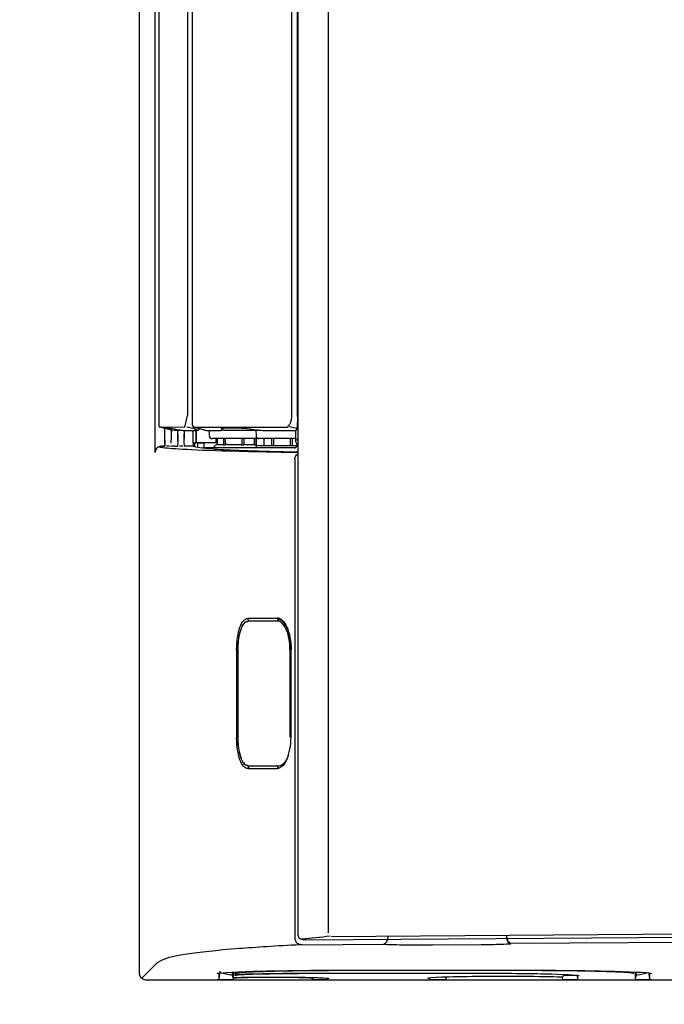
# Model space of a CAD drawing. Header units: millimetres. Extents: x 24385 to 79107, y -56478 to -23676.
# Tile 242 of 256: x 28286 to 28296, y -25731 to -25715. Entities that reach past the tile are written whole.
import ezdxf

# ---------------------------------------------------------------- set-up
doc = ezdxf.new("R2010")
doc.units = ezdxf.units.MM
doc.header["$LTSCALE"] = 2
doc.layers.add('0_OPIS', color=7, linetype='Continuous', lineweight=13)
doc.layers.add('3DPLAN_A_TABELKA POMIESZCZEŃ', color=7, linetype='Continuous', lineweight=0)
doc.layers.add('1', color=7, linetype='Continuous', true_color=0xffffff)
for name, color, linetype in [('3DPLAN_A_KRESKOWANIE 1', 253, 'Continuous'), ('3DPLAN_A_OPIS', 8, 'Continuous'), ('IS_KLIM_urządzenia', 3, 'Continuous')]:
    doc.layers.add(name, color=color, linetype=linetype)
doc.styles.add('ARIAL', font='arial.ttf')

# ---------------------------------------------------------------- blocks, each defined once
blk = doc.blocks.new('scienna')
at = {"layer": '1', "color": 3, "linetype": 'Continuous'}
for p, q in [((37576.063, 3088.07), (37576.063, 3060.946)), ((37575.394, 3079.137), (37575.481, 3066.749)), ((37575.367, 3063.897), (37575.261, 3079.055)), ((37575.419, 3063.482), (37575.31, 3079.07)), ((37575.942, 3068.938), (37576.034, 3068.954)), ((37575.977, 3068.773), (37575.947, 3068.914)), ((37576.045, 3068.959), (37575.952, 3068.959)), ((37576.059, 3068.979), (37576.059, 3068.76)), ((37575.983, 3068.743), (37575.944, 3068.743)), ((37576.033, 3068.735), (37575.983, 3068.743)), ((37576.058, 3068.73), (37575.946, 3068.73)), ((37575.983, 3067.8), (37576.033, 3067.809)), ((37576.058, 3067.813), (37575.987, 3067.813)), ((37575.983, 3067.61), (37575.983, 3067.771)), ((37576.059, 3067.783), (37576.059, 3067.598)), ((37575.996, 3067.585), (37575.98, 3067.585)), ((37576.033, 3067.572), (37576.004, 3067.577)), ((37576.01, 3067.559), (37576.01, 3067.56)), ((37576.058, 3067.568), (37576.017, 3067.568)), ((37575.444, 3066.701), (37575.481, 3066.749)), ((37575.469, 3066.716), (37575.473, 3066.714)), ((37575.352, 3066.676), (37575.444, 3066.701)), ((37575.502, 3066.276), (37575.507, 3065.506)), ((37576.01, 3065.706), (37576.033, 3065.71)), ((37576.017, 3065.714), (37576.058, 3065.714)), ((37576.059, 3065.685), (37576.059, 3065.486)), ((37576.058, 3065.456), (37576.024, 3065.456)), ((37575.367, 3064.797), (37575.458, 3064.774)), ((37575.492, 3064.731), (37575.458, 3064.774)), ((37575.496, 3064.734), (37575.505, 3063.433)), ((37488.791, 3063.846), (37568.484, 3063.846)), ((37568.484, 3063.846), (37575.273, 3063.846)), ((37575.273, 3063.846), (37575.275, 3063.846)), ((37576.058, 3063.829), (37576.03, 3063.829)), ((37576.059, 3063.796), (37576.059, 3063.633)), ((37576.058, 3063.6), (37576.037, 3063.6)), ((37481.951, 3063.362), (37575.324, 3063.362)), ((37567.097, 3063.357), (37490.238, 3063.357)), ((37490.257, 3063.262), (37567.078, 3063.262)), ((37567.252, 3063.232), (37567.281, 3063.348)), ((37567.315, 3063.326), (37567.485, 3063.326)), ((37567.468, 3063.359), (37567.448, 3063.36)), ((37567.448, 3063.326), (37567.448, 3062.748)), ((37567.524, 3063.346), (37567.547, 3063.346)), ((37567.557, 3062.736), (37567.557, 3063.348)), ((37575.407, 3063.321), (37567.77, 3063.321)), ((37567.263, 3061.725), (37567.265, 3063.207)), ((37570.805, 3063.238), (37572.199, 3063.238)), ((37570.81, 3063.254), (37572.194, 3063.254)), ((37570.31, 3063.034), (37570.31, 3062.567)), ((37570.35, 3063.041), (37570.35, 3062.571)), ((37572.694, 3062.569), (37572.694, 3063.034)), ((37567.448, 3062.823), (37567.557, 3062.822)), ((37567.313, 3062.694), (37567.4, 3062.698)), ((37567.448, 3062.748), (37567.448, 3062.005)), ((37567.543, 3062.527), (37567.543, 3062.65)), ((37567.544, 3062.671), (37567.544, 3062.676)), ((37567.544, 3062.472), (37567.544, 3062.506)), ((37570.349, 3062.575), (37570.348, 3062.588)), ((37572.655, 3062.576), (37572.656, 3062.588)), ((37567.543, 3062.242), (37567.543, 3062.439)), ((37570.805, 3062.39), (37572.209, 3062.39)), ((37570.806, 3062.407), (37570.806, 3062.408)), ((37570.806, 3062.407), (37572.198, 3062.407)), ((37572.198, 3062.408), (37572.198, 3062.407)), ((37575.929, 3062.321), (37575.946, 3062.321)), ((37575.964, 3062.321), (37575.983, 3062.321)), ((37575.98, 3062.334), (37576.006, 3062.334)), ((37575.983, 3062.321), (37576.033, 3062.33)), ((37576.037, 3062.334), (37576.058, 3062.334)), ((37567.543, 3062.093), (37567.543, 3062.167)), ((37567.544, 3062.18), (37567.544, 3062.208)), ((37575.942, 3062.126), (37575.977, 3062.291)), ((37576.059, 3062.302), (37576.059, 3062.086)), ((37567.309, 3062.157), (37567.304, 3062.157)), ((37567.51, 3062.063), (37567.448, 3062.063)), ((37567.511, 3062.081), (37567.51, 3062.063)), ((37567.51, 3061.746), (37567.51, 3062.063)), ((37567.516, 3062.081), (37567.516, 3061.871)), ((37575.942, 3062.126), (37575.922, 3062.126)), ((37576.034, 3062.11), (37575.942, 3062.126)), ((37575.952, 3062.106), (37576.045, 3062.106)), ((37567.316, 3061.911), (37567.319, 3061.911)), ((37567.318, 3061.951), (37567.4, 3061.955)), ((37567.517, 3061.772), (37567.516, 3061.871)), ((37567.596, 3061.871), (37567.516, 3061.871)), ((37567.257, 3061.7), (37567.263, 3061.725)), ((37567.258, 3061.6), (37567.288, 3061.719)), ((37567.264, 3061.717), (37567.263, 3061.716)), ((37567.313, 3061.749), (37567.312, 3061.766)), ((37567.318, 3061.746), (37567.51, 3061.746)), ((37567.323, 3061.74), (37567.514, 3061.74)), ((37567.51, 3061.746), (37567.514, 3061.74)), ((37567.514, 3061.696), (37567.514, 3061.74)), ((37567.517, 3061.772), (37567.517, 3061.722)), ((37567.585, 3061.772), (37567.517, 3061.772)), ((37567.517, 3061.696), (37567.517, 3061.722)), ((37567.517, 3061.722), (37567.575, 3061.722)), ((37567.57, 3061.701), (37567.57, 3061.6)), ((37490.104, 3061.685), (37567.23, 3061.685)), ((37490.262, 3061.607), (37567.078, 3061.607)), ((37567.264, 3061.568), (37567.078, 3061.606)), ((37567.259, 3061.165), (37567.264, 3061.568)), ((37567.313, 3061.556), (37567.369, 3061.556)), ((37567.568, 3061.562), (37567.569, 3061.565)), ((37567.57, 3061.6), (37567.569, 3061.565)), ((37567.318, 3061.463), (37567.318, 3061.394)), ((37567.369, 3061.456), (37567.318, 3061.456)), ((37567.566, 3061.532), (37567.566, 3061.48)), ((37567.567, 3061.413), (37567.567, 3061.391)), ((37567.569, 3061.446), (37567.568, 3061.449)), ((37567.57, 3061.412), (37567.569, 3061.446)), ((37567.57, 3061.392), (37567.569, 3061.358)), ((37567.318, 3061.374), (37567.265, 3061.176)), ((37567.283, 3061.244), (37567.537, 3061.244)), ((37567.467, 3061.248), (37567.284, 3061.248)), ((37567.312, 3061.348), (37567.467, 3061.348)), ((37567.318, 3061.375), (37567.313, 3061.375)), ((37567.313, 3061.375), (37567.313, 3061.375)), ((37567.563, 3061.336), (37567.569, 3061.358)), ((37567.567, 3061.186), (37567.563, 3061.246)), ((37567.566, 3061.321), (37567.566, 3061.275)), ((37567.666, 3061.092), (37489.669, 3061.092)), ((37567.64, 3061.095), (37489.695, 3061.095)), ((37490.098, 3061.151), (37567.236, 3061.151)), ((37567.567, 3061.195), (37567.567, 3061.215)), ((37576.034, 3060.876), (37575.822, 3061.088)), ((37575.963, 3060.847), (37481.371, 3060.847))]:
    blk.add_line(p, q, dxfattribs=at)
for centre, radius, start, end in [((37575.98, 3067.56), 0.0299, 0, 79.8759), ((37575.98, 3067.56), 0.0299, 358.2418, 0), ((37567.398, 3062.748), 0.0498, 273, 0), ((37567.622, 3062.663), 0.0787, 139.3446, 171.6765), ((37567.607, 3062.736), 0.0498, 180, 269.5), ((37575.94, 3062.359), 0.0299, 280.1503, 0), ((37575.99, 3062.359), 0.0299, 280.1056, 0), ((37575.99, 3062.359), 0.0299, 0, 1.41), ((37567.398, 3062.005), 0.0498, 273, 0), ((37567.622, 3062.093), 0.0787, 180, 250.34)]:
    blk.add_arc(centre, radius, start, end, dxfattribs=at)
at = {"layer": '1', "color": 3, "linetype": 'Continuous', "extrusion": (0, 0, -1)}
for centre, major_axis, ratio, start_param, end_param in [((37576.029, 3068.984), (0.0301, 0), 0.992643, 1.282817, 1.396202), ((37576.029, 3068.984), (0.0214, 0.0214), 0.974157, 0.798488, 2.081305), ((37575.976, 3068.775), (0.0068, -0.0315), 0.0247, 4.767069, 6.288509), ((37576.058, 3068.761), (0, -0.0303), 0.026853, 4.728504, 6.304704), ((37576.058, 3067.783), (0, 0.0303), 0.026853, 0.032145, 1.554682), ((37575.983, 3067.611), (0, -0.0303), 0.026853, 4.76178, 5.790325), ((37576.058, 3067.598), (0, -0.0303), 0.026853, 4.728504, 6.282623), ((37576.058, 3065.684), (0, 0.0303), 0.026853, 0.032145, 1.554682), ((37576.058, 3065.486), (0, -0.0303), 0.026853, 4.728504, 6.282623), ((37576.058, 3063.798), (0, 0.0303), 0.026853, 6.261666, 7.928988), ((37576.058, 3063.63), (0, -0.0303), 0.026853, 4.637382, 6.304704), ((37567.448, 3063.41), (0.0011, 0.0498), 0.489612, 2.860105, 3.09567), ((37567.468, 3063.409), (0.0272, 0.0419), 0.986713, 2.242098, 2.559656), ((37575.976, 3062.29), (0.0068, 0.0315), 0.0247, 6.277861, 7.799302), ((37576.058, 3062.304), (0, 0.0303), 0.026853, 6.261666, 7.929052), ((37576.029, 3062.081), (0.0301, 0), 0.992643, 4.88698, 5.000366), ((37576.029, 3062.081), (0.0214, -0.0214), 0.974157, 4.20188, 5.484697), ((37567.251, 3061.785), (0.0207, 0.0996), 0.029081, 2.930734, 3.280704), ((37567.271, 3061.57), (0.299, 0), 0.034921, 0.916369, 1.412149), ((37567.369, 3061.563), (0.199, 0), 0.034921, 0.026112, 1.570796), ((37567.271, 3061.441), (0.299, 0), 0.034921, 4.871032, 5.490828), ((37567.369, 3061.449), (0.199, 0), 0.034921, 4.712389, 6.257074), ((37567.271, 3061.363), (0.299, 0), 0.034921, 0.916369, 1.438592), ((37567.467, 3061.352), (0.0996, 0), 0.034921, 1.004341, 1.570796), ((37567.467, 3061.245), (0.0996, 0), 0.034921, 4.712389, 6.002638), ((37567.567, 3061.215), (0, 0.0299), 0.008727, 3.099645, 7.853982), ((37575.963, 3060.947), (0.0705, -0.0705), 0.999315, 5.498126, 7.068241)]:
    blk.add_ellipse(centre, major_axis=major_axis, ratio=ratio, start_param=start_param, end_param=end_param, dxfattribs=at)
at = {"layer": '1', "color": 3, "linetype": 'Continuous'}
for centre, major_axis, ratio, start_param, end_param in [((37567.28, 3063.329), (-0.0201, -0.0221), 0.993138, 2.496339, 3.054393), ((37575.38, 3063.399), (-0.0169, 0.0106), 0.3931, 2.745003, 3.146902), ((37575.94, 3062.359), (0.0299, 0.0012), 0.829288, 6.236325, 6.283189), ((37567.232, 3061.717), (0.0267, -0.0135), 0.973947, 5.169446, 6.467275), ((37567.282, 3061.768), (0.0297, 0.0034), 0.988946, 6.282623, 7.605517), ((37567.283, 3061.764), (0.0297, 0.0032), 0.988969, 6.228872, 6.283426), ((37567.236, 3061.184), (-0.0299, -0.0004), 0.999841, 1.557713, 2.865533)]:
    blk.add_ellipse(centre, major_axis=major_axis, ratio=ratio, start_param=start_param, end_param=end_param, dxfattribs=at)
for points, knots in [([(37575.904, 3066.965), (37575.905, 3067.508), (37575.911, 3068.029), (37575.931, 3068.761), (37575.945, 3068.977), (37575.959, 3068.984)], [0, 0, 0, 0, 0.504048, 0.504048, 1, 1, 1, 1]), ([(37575.959, 3068.705), (37575.953, 3068.703), (37575.948, 3068.659), (37575.936, 3068.492), (37575.931, 3068.367), (37575.918, 3067.896), (37575.912, 3067.454), (37575.911, 3066.989)], [0, 0, 0, 0, 0.244737, 0.244737, 0.496491, 0.496491, 1, 1, 1, 1]), ([(37575.951, 3066.316), (37575.952, 3066.728), (37575.957, 3067.12), (37575.973, 3067.678), (37575.983, 3067.838), (37575.994, 3067.838)], [0, 0, 0, 0, 0.5, 0.5, 1, 1, 1, 1]), ([(37576.03, 3065.431), (37576.024, 3065.431), (37576.018, 3065.509), (37576.007, 3065.788), (37576.003, 3065.992), (37575.998, 3066.45), (37575.998, 3066.708), (37576.001, 3067.18), (37576.005, 3067.399), (37576.01, 3067.56)], [0, 0, 0, 0, 0.25, 0.25, 0.5, 0.5, 0.75, 0.75, 1, 1, 1, 1]), ([(37575.448, 3066.699), (37575.454, 3066.7), (37575.459, 3066.703), (37575.468, 3066.709), (37575.472, 3066.713), (37575.479, 3066.722), (37575.482, 3066.727), (37575.484, 3066.736), (37575.485, 3066.74), (37575.485, 3066.745), (37575.485, 3066.746), (37575.485, 3066.747)], [0, 0, 0, 0, 0.257894, 0.257894, 0.515788, 0.515788, 0.773698, 0.773698, 0.947842, 0.947842, 1, 1, 1, 1]), ([(37575.488, 3066.737), (37575.491, 3066.715), (37575.494, 3066.661), (37575.499, 3066.498), (37575.501, 3066.392), (37575.502, 3066.276)], [0, 0, 0, 0, 0.5, 0.5, 1, 1, 1, 1]), ([(37575.507, 3065.506), (37575.508, 3065.348), (37575.507, 3065.177), (37575.503, 3064.891), (37575.5, 3064.783), (37575.496, 3064.734)], [0, 0, 0, 0, 0.5, 0.5, 1, 1, 1, 1]), ([(37575.959, 3062.081), (37575.946, 3062.086), (37575.932, 3062.292), (37575.912, 3063.017), (37575.905, 3063.521), (37575.904, 3064.055)], [0, 0, 0, 0, 0.496848, 0.496848, 1, 1, 1, 1]), ([(37575.911, 3064.116), (37575.912, 3063.644), (37575.918, 3063.19), (37575.931, 3062.707), (37575.936, 3062.579), (37575.947, 3062.407), (37575.953, 3062.362), (37575.959, 3062.36)], [0, 0, 0, 0, 0.503406, 0.503406, 0.755109, 0.755109, 1, 1, 1, 1]), ([(37575.275, 3063.846), (37575.284, 3063.846), (37575.292, 3063.845), (37575.303, 3063.843), (37575.306, 3063.842), (37575.309, 3063.841)], [0, 0, 0, 0, 0.735185, 0.735185, 1, 1, 1, 1]), ([(37576.02, 3062.359), (37576.017, 3062.486), (37576.015, 3062.645), (37576.013, 3062.982), (37576.014, 3063.161), (37576.017, 3063.476), (37576.02, 3063.613), (37576.028, 3063.802), (37576.032, 3063.854), (37576.037, 3063.854)], [0, 0, 0, 0, 0.25, 0.25, 0.5, 0.5, 0.75, 0.75, 1, 1, 1, 1]), ([(37575.959, 3063.626), (37575.959, 3063.283), (37575.963, 3062.957), (37575.976, 3062.493), (37575.985, 3062.359), (37575.994, 3062.359)], [0, 0, 0, 0, 0.5, 0.5, 1, 1, 1, 1]), ([(37576.037, 3063.6), (37576.032, 3063.598), (37576.028, 3063.531), (37576.022, 3063.297), (37576.02, 3063.133), (37576.02, 3062.802), (37576.022, 3062.637), (37576.028, 3062.405), (37576.032, 3062.336), (37576.037, 3062.334)], [0, 0, 0, 0, 0.248117, 0.248117, 0.499638, 0.499638, 0.751158, 0.751158, 1, 1, 1, 1]), ([(37575.394, 3063.387), (37575.402, 3063.398), (37575.407, 3063.411), (37575.417, 3063.442), (37575.419, 3063.462), (37575.419, 3063.483), (37575.419, 3063.485), (37575.419, 3063.487), (37575.419, 3063.487), (37575.419, 3063.487)], [0, 0, 0, 0, 0.38085, 0.38085, 0.93734, 0.93734, 0.993601, 0.993601, 1, 1, 1, 1]), ([(37575.503, 3063.431), (37575.502, 3063.421), (37575.5, 3063.41), (37575.493, 3063.386), (37575.487, 3063.372), (37575.471, 3063.351), (37575.463, 3063.343), (37575.447, 3063.331), (37575.438, 3063.327), (37575.422, 3063.322), (37575.414, 3063.321), (37575.407, 3063.321)], [0, 0, 0, 0, 0.202715, 0.202715, 0.479494, 0.479494, 0.689083, 0.689083, 0.860141, 0.860141, 1, 1, 1, 1]), ([(37575.419, 3063.487), (37575.419, 3063.487), (37575.419, 3063.487), (37575.419, 3063.486), (37575.419, 3063.486), (37575.419, 3063.484), (37575.419, 3063.483), (37575.419, 3063.482), (37575.419, 3063.482), (37575.419, 3063.482)], [0, 0, 0, 0, 0.103866, 0.103866, 0.44484, 0.44484, 0.917494, 0.917494, 1, 1, 1, 1]), ([(37567.078, 3063.262), (37567.097, 3063.262), (37567.116, 3063.261), (37567.154, 3063.255), (37567.172, 3063.251), (37567.204, 3063.24), (37567.218, 3063.234), (37567.24, 3063.22), (37567.248, 3063.212), (37567.254, 3063.202), (37567.255, 3063.2), (37567.256, 3063.198)], [0, 0, 0, 0, 0.223272, 0.223272, 0.466878, 0.466878, 0.703054, 0.703054, 0.942876, 0.942876, 1, 1, 1, 1]), ([(37567.097, 3063.357), (37567.12, 3063.357), (37567.144, 3063.357), (37567.188, 3063.355), (37567.209, 3063.354), (37567.245, 3063.352), (37567.26, 3063.351), (37567.284, 3063.348), (37567.292, 3063.346), (37567.298, 3063.344), (37567.299, 3063.343), (37567.299, 3063.343)], [0, 0, 0, 0, 0.236555, 0.236555, 0.473408, 0.473408, 0.705554, 0.705554, 0.930443, 0.930443, 1, 1, 1, 1]), ([(37567.318, 3062.846), (37567.318, 3062.919), (37567.318, 3063.064), (37567.318, 3063.225), (37567.318, 3063.306)], [0, 0, 0, 0, 0.499992, 1, 1, 1, 1]), ([(37567.485, 3063.327), (37567.487, 3063.327), (37567.496, 3063.326), (37567.508, 3063.331), (37567.519, 3063.34), (37567.527, 3063.349), (37567.531, 3063.357), (37567.532, 3063.361), (37567.533, 3063.362)], [0, 0, 0, 0, 0.124617, 0.376048, 0.579671, 0.75292, 0.89858, 1, 1, 1, 1]), ([(37567.597, 3063.315), (37567.597, 3063.322), (37567.594, 3063.329), (37567.583, 3063.337), (37567.58, 3063.338), (37567.574, 3063.341), (37567.571, 3063.343), (37567.564, 3063.345), (37567.561, 3063.345), (37567.557, 3063.346), (37567.555, 3063.346), (37567.552, 3063.346), (37567.55, 3063.347), (37567.549, 3063.347), (37567.548, 3063.347), (37567.547, 3063.347)], [0, 0, 0, 0, 0.602677, 0.602677, 0.740217, 0.740217, 0.870322, 0.870322, 0.934469, 0.934469, 0.96887, 0.96887, 0.99158, 0.99158, 1, 1, 1, 1]), ([(37567.671, 3063.362), (37567.665, 3062.996), (37567.658, 3062.689), (37567.642, 3062.062), (37567.633, 3061.796), (37567.613, 3061.412), (37567.603, 3061.294), (37567.589, 3061.188), (37567.585, 3061.164), (37567.581, 3061.145)], [0, 0, 0, 0, 0.226744, 0.226744, 0.547427, 0.547427, 0.86811, 0.86811, 1, 1, 1, 1]), ([(37567.594, 3063.327), (37567.594, 3063.319), (37567.594, 3063.311), (37567.594, 3063.275), (37567.594, 3063.245), (37567.594, 3063.214)], [0, 0, 0, 0, 0.226783, 0.226783, 1, 1, 1, 1]), ([(37567.613, 3062.038), (37567.614, 3062.053), (37567.615, 3062.068), (37567.63, 3062.324), (37567.645, 3062.716), (37567.659, 3063.357)], [0, 0, 0, 0, 0.060733, 0.060733, 1, 1, 1, 1]), ([(37567.77, 3063.316), (37567.761, 3063.316), (37567.751, 3063.317), (37567.734, 3063.323), (37567.726, 3063.327), (37567.71, 3063.339), (37567.701, 3063.347), (37567.694, 3063.358), (37567.692, 3063.36), (37567.691, 3063.361)], [0, 0, 0, 0, 0.288509, 0.288509, 0.569592, 0.569592, 0.937335, 0.937335, 1, 1, 1, 1]), ([(37570.298, 3063.032), (37570.298, 3063.088), (37570.351, 3063.145), (37570.537, 3063.23), (37570.672, 3063.257), (37570.81, 3063.257)], [0, 0, 0, 0, 0.5, 0.5, 1, 1, 1, 1]), ([(37575.324, 3063.362), (37575.33, 3063.362), (37575.347, 3063.363), (37575.37, 3063.368), (37575.382, 3063.377), (37575.386, 3063.38)], [0, 0, 0, 0, 0.257266, 0.777462, 1, 1, 1, 1]), ([(37575.501, 3063.4), (37575.52, 3063.017), (37575.541, 3062.698), (37575.59, 3062.062), (37575.619, 3061.796), (37575.678, 3061.412), (37575.708, 3061.294), (37575.766, 3061.149), (37575.794, 3061.116), (37575.822, 3061.088)], [0, 0, 0, 0, 0.199501, 0.199501, 0.472331, 0.472331, 0.745161, 0.745161, 1, 1, 1, 1]), ([(37567.594, 3063.214), (37567.594, 3063.166), (37567.595, 3063.114), (37567.595, 3063.016), (37567.595, 3062.967), (37567.596, 3062.878), (37567.596, 3062.837), (37567.596, 3062.767), (37567.596, 3062.738), (37567.596, 3062.697), (37567.596, 3062.683), (37567.596, 3062.677), (37567.596, 3062.677), (37567.596, 3062.677)], [0, 0, 0, 0, 0.189446, 0.189446, 0.378893, 0.378893, 0.568338, 0.568338, 0.757781, 0.757781, 0.947222, 0.947222, 1, 1, 1, 1]), ([(37570.81, 3063.255), (37570.678, 3063.254), (37570.545, 3063.229), (37570.364, 3063.147), (37570.313, 3063.09), (37570.315, 3063.038)], [0, 0, 0, 0, 0.5, 0.5, 1, 1, 1, 1]), ([(37570.805, 3063.238), (37570.763, 3063.237), (37570.721, 3063.235), (37570.602, 3063.22), (37570.532, 3063.201), (37570.424, 3063.151), (37570.385, 3063.12), (37570.355, 3063.072), (37570.351, 3063.057), (37570.35, 3063.042)], [0, 0, 0, 0, 0.177698, 0.177698, 0.511194, 0.511194, 0.844691, 0.844691, 1, 1, 1, 1]), ([(37572.555, 3063.185), (37572.553, 3063.186), (37572.551, 3063.187), (37572.459, 3063.229), (37572.326, 3063.254), (37572.194, 3063.255)], [0, 0, 0, 0, 0.019217, 0.019217, 1, 1, 1, 1]), ([(37572.485, 3063.213), (37572.499, 3063.208), (37572.512, 3063.203), (37572.608, 3063.159), (37572.656, 3063.108), (37572.656, 3063.058)], [0, 0, 0, 0, 0.132086, 0.132086, 1, 1, 1, 1]), ([(37570.348, 3062.588), (37570.348, 3062.642), (37570.348, 3062.699), (37570.348, 3062.805), (37570.348, 3062.853), (37570.347, 3062.953), (37570.347, 3063.005), (37570.348, 3063.057)], [0, 0, 0, 0, 0.382691, 0.382691, 0.691264, 0.691264, 1, 1, 1, 1]), ([(37570.349, 3063.045), (37570.349, 3063.044), (37570.349, 3063.043), (37570.35, 3063.041), (37570.351, 3063.04), (37570.352, 3063.039), (37570.353, 3063.038), (37570.355, 3063.037), (37570.355, 3063.037), (37570.357, 3063.037), (37570.358, 3063.037), (37570.359, 3063.037)], [0, 0, 0, 0, 0.222618, 0.222618, 0.445236, 0.445236, 0.667855, 0.667855, 0.796805, 0.796805, 1, 1, 1, 1]), ([(37572.655, 3063.045), (37572.655, 3063.044), (37572.655, 3063.043), (37572.654, 3063.041), (37572.653, 3063.04), (37572.652, 3063.039), (37572.651, 3063.038), (37572.649, 3063.037), (37572.649, 3063.037), (37572.647, 3063.037), (37572.646, 3063.037), (37572.645, 3063.037)], [0, 0, 0, 0, 0.222612, 0.222612, 0.445224, 0.445224, 0.667836, 0.667836, 0.800372, 0.800372, 1, 1, 1, 1]), ([(37572.656, 3063.058), (37572.657, 3062.992), (37572.657, 3062.929), (37572.656, 3062.819), (37572.656, 3062.771), (37572.656, 3062.678), (37572.657, 3062.632), (37572.656, 3062.588)], [0, 0, 0, 0, 0.382661, 0.382661, 0.691254, 0.691254, 1, 1, 1, 1]), ([(37567.543, 3062.65), (37567.543, 3062.653), (37567.543, 3062.657), (37567.544, 3062.664), (37567.544, 3062.667), (37567.544, 3062.671)], [0, 0, 0, 0, 0.527473, 0.527473, 1, 1, 1, 1]), ([(37567.593, 3062.69), (37567.593, 3062.683), (37567.593, 3062.676), (37567.593, 3062.641), (37567.593, 3062.609), (37567.593, 3062.537), (37567.594, 3062.497), (37567.594, 3062.456), (37567.594, 3062.431), (37567.594, 3062.405), (37567.594, 3062.378)], [0, 0, 0, 0, 0.104969, 0.104969, 0.446524, 0.446524, 0.788082, 0.788082, 0.788082, 1, 1, 1, 1]), ([(37567.543, 3062.527), (37567.543, 3062.524), (37567.543, 3062.52), (37567.544, 3062.513), (37567.544, 3062.509), (37567.544, 3062.506)], [0, 0, 0, 0, 0.527473, 0.527473, 1, 1, 1, 1]), ([(37567.543, 3062.439), (37567.543, 3062.445), (37567.543, 3062.45), (37567.544, 3062.462), (37567.544, 3062.467), (37567.544, 3062.472)], [0, 0, 0, 0, 0.527514, 0.527514, 1, 1, 1, 1]), ([(37570.301, 3062.565), (37570.305, 3062.565), (37570.31, 3062.566), (37570.314, 3062.569), (37570.314, 3062.569), (37570.315, 3062.569)], [0, 0, 0, 0, 0.904374, 0.904374, 1, 1, 1, 1]), ([(37570.805, 3062.39), (37570.669, 3062.391), (37570.538, 3062.41), (37570.359, 3062.474), (37570.308, 3062.519), (37570.308, 3062.565)], [0, 0, 0, 0, 0.499031, 0.499031, 1, 1, 1, 1]), ([(37570.359, 3062.566), (37570.358, 3062.566), (37570.357, 3062.567), (37570.355, 3062.567), (37570.355, 3062.567), (37570.353, 3062.568), (37570.352, 3062.569), (37570.351, 3062.57), (37570.35, 3062.571), (37570.349, 3062.573), (37570.349, 3062.574), (37570.349, 3062.575)], [0, 0, 0, 0, 0.23912, 0.23912, 0.330849, 0.330849, 0.5539, 0.5539, 0.77695, 0.77695, 1, 1, 1, 1]), ([(37570.806, 3062.411), (37570.683, 3062.411), (37570.56, 3062.429), (37570.395, 3062.49), (37570.349, 3062.532), (37570.349, 3062.575)], [0, 0, 0, 0, 0.5, 0.5, 1, 1, 1, 1]), ([(37570.359, 3062.566), (37570.359, 3062.551), (37570.365, 3062.535), (37570.392, 3062.503), (37570.413, 3062.488), (37570.469, 3062.46), (37570.503, 3062.448), (37570.58, 3062.428), (37570.622, 3062.421), (37570.676, 3062.415), (37570.685, 3062.414), (37570.731, 3062.41), (37570.769, 3062.408), (37570.806, 3062.408)], [0, 0, 0, 0, 0.190738, 0.190738, 0.40341, 0.40341, 0.609625, 0.609625, 0.804875, 0.804875, 0.844523, 0.844523, 1, 1, 1, 1]), ([(37572.655, 3062.576), (37572.655, 3062.576), (37572.655, 3062.576), (37572.655, 3062.559), (37572.649, 3062.543), (37572.622, 3062.51), (37572.6, 3062.494), (37572.543, 3062.465), (37572.507, 3062.452), (37572.429, 3062.432), (37572.386, 3062.424), (37572.295, 3062.414), (37572.246, 3062.411), (37572.198, 3062.411), (37572.198, 3062.411), (37572.198, 3062.411)], [0, 0, 0, 0, 0.000007, 0.000007, 0.189142, 0.189142, 0.403094, 0.403094, 0.608868, 0.608868, 0.803982, 0.803982, 0.999992, 0.999992, 1, 1, 1, 1]), ([(37572.198, 3062.408), (37572.245, 3062.408), (37572.293, 3062.411), (37572.382, 3062.421), (37572.424, 3062.429), (37572.501, 3062.448), (37572.535, 3062.46), (37572.591, 3062.488), (37572.613, 3062.504), (37572.639, 3062.536), (37572.645, 3062.551), (37572.645, 3062.567)], [0, 0, 0, 0, 0.195681, 0.195681, 0.39069, 0.39069, 0.596438, 0.596438, 0.810589, 0.810589, 1, 1, 1, 1]), ([(37572.696, 3062.565), (37572.696, 3062.519), (37572.646, 3062.474), (37572.468, 3062.411), (37572.341, 3062.391), (37572.209, 3062.39)], [0, 0, 0, 0, 0.506855, 0.506855, 1, 1, 1, 1]), ([(37572.645, 3062.567), (37572.647, 3062.567), (37572.648, 3062.567), (37572.649, 3062.568), (37572.65, 3062.568), (37572.651, 3062.569), (37572.652, 3062.569), (37572.654, 3062.571), (37572.654, 3062.572), (37572.655, 3062.574), (37572.655, 3062.575), (37572.655, 3062.576)], [0, 0, 0, 0, 0.23691, 0.23691, 0.3309, 0.3309, 0.553933, 0.553933, 0.776967, 0.776967, 1, 1, 1, 1]), ([(37572.689, 3062.569), (37572.69, 3062.569), (37572.69, 3062.569), (37572.694, 3062.566), (37572.699, 3062.565), (37572.703, 3062.565)], [0, 0, 0, 0, 0.093322, 0.093322, 1, 1, 1, 1]), ([(37567.594, 3062.378), (37567.594, 3062.336), (37567.595, 3062.294), (37567.595, 3062.215), (37567.595, 3062.177), (37567.595, 3062.112), (37567.595, 3062.083), (37567.596, 3062.039), (37567.596, 3062.023), (37567.596, 3062.007), (37567.596, 3062.004), (37567.596, 3062.004)], [0, 0, 0, 0, 0.214741, 0.214741, 0.429482, 0.429482, 0.644222, 0.644222, 0.858959, 0.858959, 1, 1, 1, 1]), ([(37575.946, 3062.321), (37575.95, 3062.322), (37575.953, 3062.323), (37575.97, 3062.325), (37575.983, 3062.328), (37575.995, 3062.33)], [0, 0, 0, 0, 0.228558, 0.228558, 1, 1, 1, 1]), ([(37567.543, 3062.242), (37567.543, 3062.236), (37567.543, 3062.23), (37567.544, 3062.219), (37567.544, 3062.214), (37567.544, 3062.208)], [0, 0, 0, 0, 0.527473, 0.527473, 1, 1, 1, 1]), ([(37567.543, 3062.167), (37567.543, 3062.169), (37567.543, 3062.172), (37567.544, 3062.176), (37567.544, 3062.178), (37567.544, 3062.18)], [0, 0, 0, 0, 0.527473, 0.527473, 1, 1, 1, 1]), ([(37567.318, 3061.917), (37567.318, 3061.942), (37567.318, 3062.007), (37567.318, 3062.081), (37567.318, 3062.127)], [0, 0, 0, 0, 0.385167, 1, 1, 1, 1]), ([(37567.231, 3061.686), (37567.233, 3061.685), (37567.237, 3061.685), (37567.244, 3061.688), (37567.25, 3061.692), (37567.254, 3061.696), (37567.256, 3061.699), (37567.258, 3061.702), (37567.258, 3061.703), (37567.258, 3061.703)], [0, 0, 0, 0, 0.136, 0.351668, 0.535753, 0.693419, 0.824308, 0.952743, 1, 1, 1, 1]), ([(37567.257, 3061.711), (37567.263, 3061.712), (37567.268, 3061.713), (37567.284, 3061.717), (37567.292, 3061.72), (37567.298, 3061.724), (37567.299, 3061.725), (37567.299, 3061.726)], [0, 0, 0, 0, 0.232932, 0.232932, 0.818797, 0.818797, 1, 1, 1, 1]), ([(37567.263, 3061.715), (37567.263, 3061.715), (37567.263, 3061.715), (37567.262, 3061.713), (37567.262, 3061.711), (37567.26, 3061.708), (37567.26, 3061.708), (37567.26, 3061.708)], [0, 0, 0, 0, 0.000007, 0.000007, 0.999864, 0.999864, 1, 1, 1, 1]), ([(37567.295, 3061.728), (37567.293, 3061.724), (37567.287, 3061.721), (37567.274, 3061.716), (37567.271, 3061.716), (37567.267, 3061.715)], [0, 0, 0, 0, 0.762899, 0.762899, 1, 1, 1, 1]), ([(37567.295, 3061.728), (37567.296, 3061.729), (37567.297, 3061.731), (37567.301, 3061.738), (37567.304, 3061.743), (37567.308, 3061.749), (37567.308, 3061.75), (37567.309, 3061.75)], [0, 0, 0, 0, 0.202014, 0.202014, 0.920503, 0.920503, 1, 1, 1, 1]), ([(37567.312, 3061.765), (37567.312, 3061.765), (37567.312, 3061.765), (37567.312, 3061.764), (37567.313, 3061.763), (37567.312, 3061.761), (37567.312, 3061.76), (37567.311, 3061.757), (37567.311, 3061.756), (37567.309, 3061.754), (37567.309, 3061.754), (37567.309, 3061.754)], [0, 0, 0, 0, 0.000047, 0.000047, 0.267114, 0.267114, 0.534266, 0.534266, 0.999952, 0.999952, 1, 1, 1, 1]), ([(37567.313, 3061.693), (37567.333, 3061.693), (37567.352, 3061.693), (37567.401, 3061.694), (37567.431, 3061.694), (37567.484, 3061.695), (37567.507, 3061.696), (37567.542, 3061.697), (37567.555, 3061.698), (37567.567, 3061.7), (37567.57, 3061.7), (37567.57, 3061.701)], [0, 0, 0, 0, 0.137145, 0.137145, 0.374927, 0.374927, 0.612747, 0.612747, 0.850653, 0.850653, 1, 1, 1, 1]), ([(37567.318, 3061.557), (37567.318, 3061.585), (37567.318, 3061.64), (37567.318, 3061.712), (37567.318, 3061.748)], [0, 0, 0, 0, 0.499992, 1, 1, 1, 1]), ([(37567.567, 3061.193), (37567.568, 3061.185), (37567.569, 3061.177), (37567.571, 3061.168), (37567.571, 3061.167), (37567.574, 3061.158), (37567.578, 3061.15), (37567.588, 3061.133), (37567.595, 3061.124), (37567.614, 3061.108), (37567.625, 3061.102), (37567.647, 3061.094), (37567.656, 3061.093), (37567.666, 3061.092), (37567.666, 3061.092), (37567.666, 3061.092)], [0, 0, 0, 0, 0.114133, 0.114133, 0.132631, 0.132631, 0.269453, 0.269453, 0.475506, 0.475506, 0.771372, 0.771372, 0.996497, 0.996497, 1, 1, 1, 1])]:
    blk.add_open_spline(points, degree=3, knots=knots, dxfattribs=at)
for points, degree in [([(37575.904, 3064.056), (37575.902, 3065.025), (37575.902, 3065.995), (37575.904, 3066.965)], 3), ([(37575.448, 3066.699), (37575.431, 3066.694), (37575.414, 3066.69), (37575.397, 3066.685)], 3), ([(37575.951, 3063.563), (37575.949, 3064.481), (37575.949, 3065.398), (37575.951, 3066.316)], 3), ([(37575.365, 3063.878), (37575.38, 3063.719), (37575.396, 3063.569), (37575.412, 3063.428)], 3), ([(37575.97, 3062.359), (37575.96, 3062.631), (37575.953, 3063.079), (37575.951, 3063.563)], 3), ([(37567.299, 3063.343), (37567.304, 3063.338), (37567.309, 3063.334), (37567.314, 3063.33)], 3), ([(37567.308, 3063.339), (37567.305, 3063.347), (37567.301, 3063.349)], 2), ([(37567.318, 3063.306), (37567.318, 3063.319), (37567.317, 3063.327), (37567.314, 3063.33)], 3), ([(37567.448, 3063.272), (37567.484, 3063.272), (37567.521, 3063.272), (37567.557, 3063.272)], 3), ([(37575.39, 3063.381), (37575.395, 3063.384), (37575.397, 3063.389)], 2), ([(37567.448, 3063.24), (37567.484, 3063.24), (37567.521, 3063.24), (37567.557, 3063.24)], 3), ([(37570.547, 3063.221), (37570.541, 3063.219), (37570.536, 3063.217)], 2), ([(37572.558, 3063.184), (37572.646, 3063.143), (37572.696, 3063.088), (37572.696, 3063.035)], 3), ([(37567.448, 3062.974), (37567.484, 3062.974), (37567.521, 3062.974), (37567.557, 3062.973)], 3), ([(37567.448, 3062.944), (37567.484, 3062.943), (37567.521, 3062.943), (37567.557, 3062.943)], 3), ([(37570.298, 3063.032), (37570.305, 3063.032), (37570.311, 3063.034), (37570.315, 3063.038)], 3), ([(37570.315, 3063.038), (37570.315, 3063.038), (37570.315, 3063.038), (37570.315, 3063.038)], 3), ([(37570.348, 3063.057), (37570.348, 3063.066), (37570.349, 3063.074), (37570.352, 3063.082)], 3), ([(37570.349, 3063.045), (37570.349, 3063.049), (37570.348, 3063.053), (37570.348, 3063.057)], 3), ([(37572.655, 3063.045), (37572.655, 3063.049), (37572.656, 3063.053), (37572.656, 3063.058)], 3), ([(37572.689, 3063.038), (37572.693, 3063.034), (37572.699, 3063.032), (37572.706, 3063.032)], 3), ([(37572.689, 3063.038), (37572.689, 3063.038), (37572.689, 3063.038), (37572.689, 3063.038)], 3), ([(37567.3, 3062.663), (37567.312, 3062.743), (37567.318, 3062.803), (37567.318, 3062.846)], 3), ([(37567.448, 3062.823), (37567.484, 3062.823), (37567.521, 3062.823), (37567.557, 3062.822)], 3), ([(37567.281, 3062.47), (37567.281, 3062.512), (37567.287, 3062.578), (37567.3, 3062.663)], 3), ([(37567.313, 3062.18), (37567.313, 3062.35), (37567.313, 3062.547), (37567.313, 3062.773)], 3), ([(37567.448, 3062.699), (37567.483, 3062.699), (37567.518, 3062.7), (37567.553, 3062.7)], 3), ([(37567.448, 3062.675), (37567.48, 3062.675), (37567.512, 3062.676), (37567.544, 3062.676)], 3), ([(37567.448, 3062.67), (37567.48, 3062.67), (37567.512, 3062.67), (37567.544, 3062.671)], 3), ([(37567.448, 3062.506), (37567.48, 3062.506), (37567.512, 3062.506), (37567.544, 3062.506)], 3), ([(37567.448, 3062.472), (37567.48, 3062.472), (37567.512, 3062.472), (37567.544, 3062.472)], 3), ([(37570.348, 3062.584), (37570.349, 3062.576), (37570.349, 3062.568)], 2), ([(37567.281, 3062.47), (37567.281, 3062.368), (37567.281, 3062.273), (37567.281, 3062.184)], 3), ([(37567.291, 3062.145), (37567.284, 3062.145), (37567.281, 3062.158), (37567.281, 3062.184)], 3), ([(37567.313, 3062.18), (37567.313, 3062.172), (37567.313, 3062.163), (37567.313, 3062.155)], 3), ([(37567.448, 3062.209), (37567.48, 3062.209), (37567.512, 3062.209), (37567.544, 3062.208)], 3), ([(37567.448, 3062.181), (37567.48, 3062.18), (37567.512, 3062.18), (37567.544, 3062.18)], 3), ([(37567.289, 3062.145), (37567.291, 3062.146), (37567.293, 3062.148), (37567.295, 3062.151)], 3), ([(37567.3, 3062.151), (37567.297, 3062.148), (37567.295, 3062.146), (37567.293, 3062.145)], 3), ([(37567.295, 3062.151), (37567.299, 3062.155), (37567.302, 3062.157), (37567.305, 3062.157)], 3), ([(37567.31, 3062.157), (37567.307, 3062.157), (37567.304, 3062.155), (37567.3, 3062.151)], 3), ([(37567.318, 3062.127), (37567.318, 3062.141), (37567.317, 3062.151), (37567.314, 3062.155)], 3), ([(37567.448, 3062.081), (37567.48, 3062.081), (37567.512, 3062.081), (37567.544, 3062.081)], 3), ([(37567.57, 3061.701), (37567.584, 3061.748), (37567.598, 3061.823), (37567.612, 3062.03)], 3), ([(37567.595, 3062.019), (37567.596, 3061.853)], 1), ([(37567.263, 3061.716), (37567.318, 3061.911)], 1), ([(37567.258, 3061.703), (37567.258, 3061.703), (37567.258, 3061.703)], 2), ([(37567.295, 3061.73), (37567.295, 3061.729), (37567.295, 3061.728), (37567.295, 3061.728)], 3), ([(37567.299, 3061.726), (37567.304, 3061.734), (37567.309, 3061.742), (37567.314, 3061.75)], 3), ([(37567.309, 3061.75), (37567.309, 3061.751), (37567.309, 3061.751), (37567.31, 3061.751)], 3), ([(37567.312, 3061.753), (37567.311, 3061.753), (37567.311, 3061.753), (37567.31, 3061.751)], 3), ([(37567.312, 3061.768), (37567.312, 3061.771)], 1), ([(37567.312, 3061.767), (37567.312, 3061.768)], 1), ([(37567.312, 3061.753), (37567.312, 3061.759)], 1), ([(37567.317, 3061.753), (37567.312, 3061.753)], 1), ([(37567.318, 3061.748), (37567.318, 3061.754), (37567.317, 3061.755), (37567.314, 3061.75)], 3), ([(37567.3, 3061.449), (37567.312, 3061.505), (37567.318, 3061.542), (37567.318, 3061.557)], 3), ([(37567.281, 3061.336), (37567.281, 3061.349), (37567.287, 3061.387), (37567.3, 3061.449)], 3), ([(37567.313, 3061.389), (37567.313, 3061.413), (37567.313, 3061.461), (37567.313, 3061.531)], 3), ([(37567.313, 3061.381), (37567.313, 3061.379), (37567.313, 3061.377), (37567.313, 3061.375)], 3), ([(37567.264, 3061.191), (37567.288, 3061.279)], 1), ([(37567.281, 3061.336), (37567.281, 3061.305), (37567.281, 3061.281), (37567.281, 3061.264)], 3), ([(37567.281, 3061.272), (37567.284, 3061.281), (37567.289, 3061.297), (37567.295, 3061.319)], 3), ([(37567.281, 3061.262), (37567.281, 3061.262), (37567.281, 3061.263), (37567.281, 3061.264)], 3), ([(37567.288, 3061.278), (37567.285, 3061.271), (37567.283, 3061.266), (37567.282, 3061.264)], 3), ([(37567.3, 3061.319), (37567.297, 3061.309), (37567.295, 3061.301), (37567.293, 3061.294)], 3), ([(37567.295, 3061.319), (37567.306, 3061.355), (37567.312, 3061.374), (37567.313, 3061.375)], 3), ([(37567.318, 3061.375), (37567.317, 3061.376), (37567.311, 3061.357), (37567.3, 3061.319)], 3), ([(37567.318, 3061.37), (37567.318, 3061.37), (37567.318, 3061.373), (37567.318, 3061.375)], 3), ([(37567.265, 3061.195), (37567.265, 3061.174), (37567.265, 3061.168), (37567.265, 3061.176)], 3)]:
    blk.add_open_spline(points, degree=degree, dxfattribs=at)
for points, weights, degree in [([(37570.315, 3063.038), (37570.326, 3063.043), (37570.337, 3063.048), (37570.348, 3063.053)], [1.00068828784, 1.00172685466, 1.00276542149, 1.00380398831], 3), ([(37572.656, 3063.053), (37572.667, 3063.048), (37572.678, 3063.043), (37572.689, 3063.038)], [1.00380498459, 1.00276608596, 1.00172718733, 1.0006882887], 3), ([(37570.338, 3062.585), (37570.33, 3062.58), (37570.322, 3062.575), (37570.315, 3062.569)], [1.00285936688, 1.00210637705, 1.00135338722, 1.00060039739], 3), ([(37570.315, 3062.569), (37570.315, 3062.569)], [1.00060039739, 1.00060030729], 1), ([(37572.666, 3062.586), (37572.674, 3062.58), (37572.682, 3062.575), (37572.689, 3062.569)], [1.00288254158, 1.00212182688, 1.00136111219, 1.0006003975], 3), ([(37572.689, 3062.569), (37572.689, 3062.569)], [1.00060030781, 1.0006003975], 1)]:
    blk.add_rational_spline(points, weights, degree=degree, dxfattribs=at)
blk = doc.blocks.new('kondygnacja -1')
at = {"layer": '3DPLAN_A_KRESKOWANIE 1'}
h = blk.add_hatch(dxfattribs=at)
h.set_pattern_fill('ANSI31', color=256, scale=7.5, style=0)
h.set_pattern_definition([(45, (23044.838, -26883.88), (-16.83798, 16.83798), [])])
h.paths.add_polyline_path([(31677.485, -24430.84), (30214.868, -24430.84), (30214.868, -24470.84), (30429.606, -24470.84), (30429.606, -24477.84), (30447.606, -24477.84), (30447.606, -24818.84), (30476.606, -24818.84), (30476.606, -24470.84), (31012.606, -24470.84), (31012.606, -24478.84), (31079.606, -24478.84), (31079.606, -24470.84), (31638.606, -24470.84), (31638.606, -25036.84), (31079.606, -25036.84), (31079.606, -25028.84), (31012.606, -25028.84), (31012.606, -25036.84), (30611.38, -25036.84), (30611.38, -25072.84), (31023.606, -25072.84), (31034.606, -25082.84), (31034.606, -25330.84), (31023.606, -25340.84), (30831.396, -25340.84, -0.038531), (30832.58, -25356.183), (30832.58, -25371.84), (31079.606, -25371.84), (31079.606, -25072.84), (31638.606, -25072.84), (31638.606, -25943.84), (30832.58, -25943.84), (30832.58, -26009.84), (31677.485, -26009.84)])
h.paths.add_polyline_path([(30682.606, -26009.84), (30832.58, -26009.84), (30832.58, -25943.84), (30760.606, -25943.84), (30760.606, -25454.668), (30735.606, -25464.584), (30735.606, -25943.84), (30682.606, -25943.84)])
h.paths.add_polyline_path([(30679.606, -25371.84), (30735.606, -25371.84), (30735.606, -25464.584), (30760.606, -25454.668), (30760.606, -25371.84), (30832.58, -25371.84), (30832.58, -25356.183, 0.038531), (30831.396, -25340.84), (30679.606, -25340.84)])
h.paths.add_polyline_path([(30355.83, -25371.84), (30425.606, -25371.84), (30425.606, -25379.84), (30463.606, -25379.84), (30463.606, -25424.739), (30471.606, -25424.739), (30471.606, -25395.84), (30533.606, -25395.84), (30533.606, -25371.84), (30576.606, -25371.84), (30576.606, -25341.84), (30472.606, -25341.84), (30472.606, -25326.84), (30427.606, -25326.84), (30427.606, -25341.84), (30355.83, -25341.84)])
h.paths.add_polyline_path([(30456.606, -25936.84), (30425.606, -25936.84), (30425.606, -25945.84), (30380.606, -25945.84), (30380.606, -26009.84), (30512.606, -26009.84), (30512.606, -25943.84), (30466.606, -25943.84), (30466.606, -25712.84), (30456.606, -25712.84)])
h.paths.add_polyline_path([(28888.606, -25941.84), (28888.606, -26009.84), (29013.606, -26009.84), (29013.606, -25941.84)])
h.paths.add_polyline_path([(28591.166, -26009.84), (28591.166, -25944.84), (28547.606, -25944.84), (28547.606, -26009.84)])
h.paths.add_polyline_path([(28624.606, -25870.534), (28654.797, -25870.534), (28654.797, -25924.534), (28624.606, -25924.534), (28624.606, -25944.84), (28591.166, -25944.84), (28591.166, -26009.84), (28713.606, -26009.84), (28713.606, -25941.84), (28672.606, -25941.84), (28672.606, -25932.84), (28657.606, -25932.84), (28657.606, -25716.84), (28624.606, -25716.84)])
h.paths.add_polyline_path([(28372.606, -25944.84), (28328.606, -25944.84), (28328.606, -25907.84), (28282.606, -25907.84), (28282.606, -25944.84), (28248.606, -25944.84), (28248.606, -26009.84), (28372.606, -26009.84)])
h.paths.add_polyline_path([(28092.606, -25563.84), (28054.606, -25563.84), (28054.606, -25383.84), (28067.602, -25383.84), (28067.606, -25375.84), (28340.606, -25375.84), (28340.606, -25341.84), (28070.606, -25341.84), (28070.606, -25332.84), (28030.606, -25332.84), (28030.606, -25395.598), (28048.707, -25395.598), (28048.707, -25449.598), (28030.606, -25449.598), (28030.606, -26009.84), (28073.606, -26009.84), (28073.606, -25944.84), (28054.606, -25944.84), (28054.606, -25668.84), (28092.606, -25668.84)])
h.paths.add_polyline_path([(27949.606, -25495.746), (27949.606, -25507.746), (27983.295, -25507.746), (27983.295, -25521.746), (27949.606, -25521.746), (27949.606, -25531.84), (27999.606, -25531.84), (27999.606, -25934.84), (27982.606, -25934.84), (27982.606, -25942.84), (27947.606, -25942.84), (27947.606, -26009.84), (28026.624, -26009.84), (28026.624, -25449.598), (27999.606, -25449.598), (27999.606, -25463.84), (27949.606, -25463.84), (27949.606, -25481.746), (27983.295, -25481.746), (27983.295, -25495.746)])
h.paths.add_polyline_path([(27982.606, -25361.84), (27952.606, -25361.84), (27952.606, -25332.84), (28026.624, -25332.84), (28026.624, -25395.598), (27999.606, -25395.598), (27999.606, -25377.84), (27982.606, -25377.84)])
h.paths.add_polyline_path([(26818.606, -25892.84), (26781.485, -25892.84), (26781.485, -26009.84), (26894.541, -26009.84), (26894.541, -25942.84), (26830.606, -25942.84), (26830.606, -25930.84), (26818.606, -25930.84)])
h.paths.add_polyline_path([(26894.541, -26009.84), (27115.936, -26009.84), (27115.936, -25942.84), (26894.541, -25942.84)])
h.paths.add_polyline_path([(27115.936, -25942.84), (27115.936, -26009.84), (27466.606, -26009.84), (27466.606, -25942.84), (27427.606, -25942.84), (27427.606, -25933.84), (27384.606, -25933.84), (27384.606, -25942.84)])
h.paths.add_polyline_path([(27641.606, -25942.84), (27641.606, -26009.84), (27802.606, -26009.84), (27802.606, -25942.84)])
h.paths.add_polyline_path([(30621.105, -25040.467), (30688.374, -25040.467), (30688.374, -25072.867), (30621.105, -25072.867)], flags=24)
at = {"layer": '3DPLAN_A_OPIS', "color": 1, "lineweight": 30, "style": 'ARIAL'}
for tag, p in [('PRZESUNIĘCIE_WEJŚCIA', (27655.165, -24535.333)), ('WYŁĄCZONE', (27007.179, -24723.982)), ('Z_OPRACOWANIA', (26996.84, -24746.417)), ('WYŁĄCZONE', (30803.053, -24760.867)), ('Z_OPRACOWANIA', (30792.713, -24783.301)), ('WYŁĄCZONE', (28894.898, -24826.593)), ('Z_OPRACOWANIA', (28884.559, -24849.027)), ('POWIĘKSZENIE_WEJŚCIA', (28313.679, -25144.412)), ('POWIĘKSZENIE_WEJŚCIA', (29600.622, -25191.363)), ('POWIĘKSZENIE_WEJŚCIA', (28011.449, -25235.417)), ('WYŁĄCZONE', (29754.423, -25678.169)), ('Z_OPRACOWANIA', (29744.084, -25700.603)), ('WYJŚCIE_EWAKUACYJNE', (27763.791, -26106.068))]:
    blk.add_attdef(tag, p, '', height=12, dxfattribs=at)
at = {"layer": '3DPLAN_A_OPIS', "color": 0, "lineweight": 30, "style": 'ARIAL'}
for tag, p in [('UGUL_1', (29350.296, -24586.012)), ('UGUL_2', (29622.921, -24586.012)), ('UGUL_3', (29833.15, -24586.012))]:
    blk.add_attdef(tag, p, '', height=12, dxfattribs=at)
at = {"layer": '3DPLAN_A_TABELKA POMIESZCZEŃ', "ltscale": 0.5, "style": 'ARIAL'}
for tag, p in [('KURTYNA', (27861.913, -26064.849)), ('POWIETRZNA', (27861.913, -26084.562))]:
    blk.add_attdef(tag, p, '', height=12, dxfattribs=at)

msp = doc.modelspace()

# ---------------------------------------------------------------- block references
at = {"layer": '0_OPIS'}
msp.add_blockref('kondygnacja -1', (0, 0), dxfattribs=at)
at = {"layer": 'IS_KLIM_urządzenia', "rotation": 270}
msp.add_blockref('scienna', (25227.034, 11845.852), dxfattribs=at)

doc.saveas('drawing.dxf')
